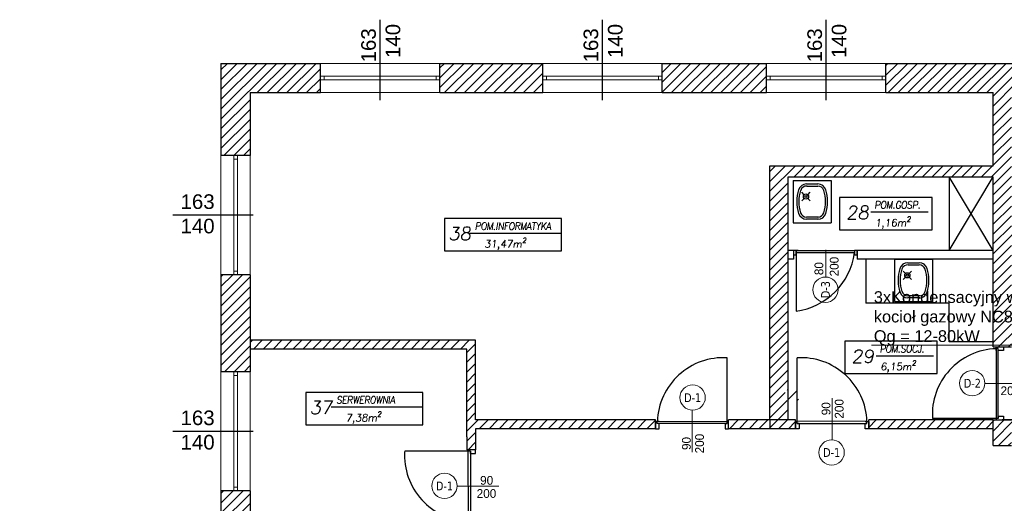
# Model space of a CAD drawing. Header units: millimetres. Extents: x -486876 to 553054, y -140324 to 834178.
# Tile 63 of 155: x -91733 to -78279, y 77471 to 84085. Entities that reach past the tile are written whole.
import ezdxf
from ezdxf.enums import TextEntityAlignment as Align

# ---------------------------------------------------------------- set-up
doc = ezdxf.new("R2010")
doc.units = ezdxf.units.MM
doc.linetypes.add('DASH2', pattern=[0.75, 0.5, -0.25])
for name, color, linetype, lineweight in [('_XREF', 252, 'DASH2', 13), ('IS_GAZ_TEKST', 7, 'Continuous', 20), ('XREF$0$okna', 8, 'Continuous', 20), ('XREF$0$ściana nośna', 8, 'Continuous', 30)]:
    doc.layers.add(name, color=color, linetype=linetype, lineweight=lineweight)
for name, color, linetype in [('XREF$0$ArchiCAD', 8, 'Continuous'), ('XREF$0$DRZWI', 8, 'Continuous'), ('XREF$0$MEBLE', 8, 'Continuous'), ('XREF$0$nowe ściany', 8, 'Continuous'), ('XREF$0$OPIS', 8, 'Continuous'), ('XREF$0$OPISY', 8, 'Continuous'), ('XREF$0$WYPEŁNIENIA', 8, 'Continuous'), ('XREF$0$ŚCIANY', 8, 'Continuous')]:
    doc.layers.add(name, color=color, linetype=linetype)
doc.styles.add('GENERATED_STYLE_1', font='ARIALN.TTF')
doc.styles.add('XREF$0$APLUS', font='arial.ttf', dxfattribs={"width": 0.6})
doc.styles.add('XREF$0$GENERATED_STYLE_1', font='txt')
doc.styles.add('XREF$0$Standard', font='arial.ttf')
doc.styles.add('XREF$0$Verdana 0.8', font='verdana.ttf', dxfattribs={"width": 0.8})
pattern_1 = [(45, (-52999.899, 13162.694), (-6.7351921, 6.7351921), [])]

# ---------------------------------------------------------------- blocks, each defined once
blk = doc.blocks.new('XREF')
at = {"layer": 'XREF$0$WYPEŁNIENIA'}
h = blk.add_hatch(dxfattribs=at)
h.set_pattern_fill('ANSI31', color=256, scale=3)
h.set_pattern_definition(pattern_1)
h.paths.add_polyline_path([(2833.4, 11289.4), (2724.3, 11289.4), (2724.3, 11249.4), (2833.4, 11249.4)])
h.paths.add_polyline_path([(2867.1, 11289.4), (2833.4, 11289.4), (2833.4, 11249.4), (2867.1, 11249.4)])
h.paths.add_polyline_path([(2561.4, 11289.4), (2420.5, 11289.4), (2420.5, 11249.4), (2561.4, 11249.4)])
h.paths.add_polyline_path([(2257.6, 11289.4), (2121.6, 11289.4), (2121.6, 11163.2), (2161.6, 11163.2), (2161.6, 11249.4), (2257.6, 11249.4)])
h.paths.add_polyline_path([(2161.6, 11000.3), (2121.6, 11000.3), (2121.6, 10935.5), (2161.6, 10935.5)])
h.paths.add_polyline_path([(2161.6, 10935.5), (2121.6, 10935.5), (2121.6, 10867.6), (2161.6, 10867.6)])
h.paths.add_polyline_path([(3030.1, 11289.4), (3030.1, 11249.4), (3176.6, 11249.4), (3176.6, 11149.4), (2871.6, 11149.4), (2871.6, 10935.5), (2896.6, 10935.5), (2896.6, 11134.4), (3176.6, 11134.4), (3176.6, 10935.5), (3201.6, 10935.5), (3201.6, 11045.8), (3361.6, 11045.8), (3361.6, 10946), (3337.1, 10946), (3337.1, 10935.5), (3364.3, 10935.5), (3364.3, 10937.5), (3378.3, 10937.5), (3378.3, 10935.5), (3395.7, 10935.5), (3395.7, 10937.5), (3409.7, 10937.5), (3409.7, 10935.5), (3427.2, 10935.5), (3427.2, 10937.5), (3441.2, 10937.5), (3441.2, 10935.5), (3446.6, 10935.5), (3446.6, 10946), (3376.6, 10946), (3376.6, 11045.8), (3456.2, 11045.8), (3456.2, 11060.8), (3201.6, 11060.8), (3201.6, 11249.4), (3207.3, 11249.4), (3207.3, 11289.4), (3205.9, 11289.4)])
h.paths.add_polyline_path([(3179.5, 11177.9), (3198.6, 11177.9), (3198.6, 11191.4), (3179.5, 11191.4)], flags=24)
h.paths.add_polyline_path([(3151.7, 11133), (3151.7, 11150.8), (3138.2, 11150.8), (3138.2, 11133)], flags=25)
h.paths.add_polyline_path([(3276.4, 11044.4), (3276.4, 11062.2), (3262.9, 11062.2), (3262.9, 11044.4)], flags=25)
h = blk.add_hatch(dxfattribs=at)
h.set_pattern_fill('ANSI31', color=256, scale=3)
h.set_pattern_definition(pattern_1)
h.paths.add_polyline_path([(3536.3, 10935.5), (3530.3, 10935.5), (3530.3, 10801.8), (3536.3, 10801.8)])
h.paths.add_polyline_path([(3536.3, 11045.8), (3530.3, 11045.8), (3530.3, 10946), (3533.6, 10946), (3536.3, 10946)], flags=17)
h.paths.add_polyline_path([(3796.6, 11096.6), (3766.6, 11096.6), (3766.6, 11060.8), (3507.6, 11060.8), (3507.6, 11045.8), (3526.6, 11045.8), (3626.6, 11045.8), (3626.6, 10935.5), (3636.6, 10935.5), (3636.6, 11045.8), (3766.6, 11045.8), (3796.6, 11045.8)])
edge = h.paths.add_edge_path()
edge.add_arc((3779, 10935.9), 93.7, 192.1343, 192.8888, ccw=False)
edge.add_line((3687.5, 10916.2), (3684.5, 10916.2))
edge.add_line((3684.5, 10916.2), (3684.5, 10926.1))
edge.add_line((3684.5, 10926.1), (3636.6, 10926.1))
edge.add_line((3636.6, 10926.1), (3636.6, 10935.5))
edge.add_line((3636.6, 10935.5), (3626.6, 10935.5))
edge.add_line((3626.6, 10935.5), (3626.6, 10926.1))
edge.add_line((3626.6, 10926.1), (3626.6, 10916.1))
edge.add_line((3626.6, 10916.1), (3626.6, 10891.8))
edge.add_line((3626.6, 10891.8), (3687.7, 10891.8))
edge.add_line((3687.7, 10891.8), (3687.7, 10915))
h.paths.add_polyline_path([(3647.7, 10901.6), (3633.7, 10901.6), (3633.7, 10915.6), (3647.7, 10915.6)], flags=16)
h.paths.add_polyline_path([(3796.6, 10926.1), (3766.6, 10926.1), (3766.6, 10872.1), (3796.6, 10872.1)])
h.paths.add_polyline_path([(3796.6, 10818.2), (3766.6, 10818.2), (3766.6, 10801.8), (3747.8, 10801.8), (3747.8, 10786.8), (3766.6, 10786.8), (3766.6, 10776.8), (3796.6, 10776.8)])
h.paths.add_polyline_path([(3747.8, 10801.8), (3680.4, 10801.8), (3680.4, 10786.8), (3747.8, 10786.8)])
h.paths.add_polyline_path([(3406.4, 10801.8), (3376.6, 10801.8), (3376.6, 10889.7), (3446.2, 10889.7), (3446.6, 10916.1), (3446.6, 10926.1), (3446.6, 10935.5), (3441.2, 10935.5), (3441.2, 10923.5), (3427.2, 10923.5), (3427.2, 10935.5), (3409.7, 10935.5), (3409.7, 10923.5), (3395.7, 10923.5), (3395.7, 10935.5), (3378.3, 10935.5), (3378.3, 10923.5), (3364.3, 10923.5), (3364.3, 10935.5), (3337.1, 10935.5), (3337.1, 10926.1), (3301.6, 10926.1), (3301.6, 10920.1), (3301.6, 10916.1), (3337.1, 10916.1), (3337.1, 10889.7), (3361.6, 10889.7), (3361.6, 10801.8), (3189.1, 10801.8), (3176.6, 10801.8), (3176.6, 10766.8), (3201.6, 10766.8), (3201.6, 10786.8), (3406.4, 10786.8)])
h.paths.add_polyline_path([(3214.5, 10923.1), (3214.5, 10926.1), (3201.6, 10926.1), (3201.6, 10935.5), (3176.6, 10935.5), (3176.6, 10901.8), (3201.6, 10901.8), (3201.6, 10916.1), (3214.5, 10916.1)], flags=17)
h.paths.add_polyline_path([(3176.6, 10801.8), (3006.7, 10801.8), (3006.7, 10789.8), (3176.6, 10789.8)])
h.paths.add_polyline_path([(2906.7, 10801.8), (2815.3, 10801.8), (2815.3, 10789.8), (2894.6, 10789.8), (2905, 10789.8)])
h.paths.add_polyline_path([(2896.6, 10935.5), (2871.6, 10935.5), (2871.6, 10801.8), (2896.6, 10801.8)])
h.paths.add_polyline_path([(2892.7, 10828.6), (2910.5, 10828.6), (2910.5, 10842.1), (2892.7, 10842.1)])
h = blk.add_hatch(dxfattribs=at)
h.set_pattern_fill('ANSI31', color=256, scale=3)
h.set_pattern_definition([(45, (428.967, 8619.944), (-6.735192, 6.735192), [])])
h.paths.add_polyline_path([(2469.6, 10910.8), (2161.6, 10910.8), (2161.6, 10898.8), (2457.6, 10898.8), (2457.6, 10778.8), (2457.6, 10760.9), (2469.6, 10760.9), (2469.6, 10789.8), (2603, 10789.8), (2603, 10801.8), (2469.6, 10801.8)])
h.paths.add_polyline_path([(2715.3, 10801.8), (2603, 10801.8), (2603, 10789.8), (2715.3, 10789.8)])
h.paths.add_polyline_path([(2541.6, 10649.4), (2444.6, 10649.4), (2444.6, 10634.4), (2541.6, 10634.4)])
h.paths.add_polyline_path([(2532.8, 10633), (2532.8, 10650.8), (2519.3, 10650.8), (2519.3, 10633)], flags=9)
h = blk.add_hatch(dxfattribs=at)
h.set_pattern_fill('ANSI31', color=256, scale=3)
h.set_pattern_definition(pattern_1)
h.paths.add_polyline_path([(2833.4, 10024), (2806.6, 10024), (2806.6, 10063), (2756.6, 10063), (2756.6, 10103), (2726.7, 10103), (2725.9, 10101.8), (2725.9, 10033.5), (2680.3, 10033.5), (2680.3, 10103), (2641.6, 10103), (2641.6, 10024), (2546.6, 10024), (2546.6, 9984), (2833.4, 9984)])
h.paths.add_polyline_path([(3067, 10024), (2833.4, 10024), (2833.4, 9984), (3067, 9984), (3067, 9994)])
h.paths.add_polyline_path([(2456.6, 10024), (2376.6, 10024), (2376.6, 10044), (2361.6, 10044), (2361.6, 10024), (2161.6, 10024), (2161.6, 10142), (2121.6, 10142), (2121.6, 9894.4), (1846.6, 9894.4), (1846.6, 9872.7), (1876.6, 9872.7), (2121.6, 9872.7), (2121.6, 9779.1), (2161.6, 9779.1), (2161.6, 9869.4), (2161.6, 9984), (2456.6, 9984)])
h.paths.add_polyline_path([(2376.6, 10304.9), (2361.6, 10304.9), (2361.6, 10144), (2371.6, 10144), (2376.6, 10144)])
h.paths.add_polyline_path([(2444.6, 10649.4), (2192.9, 10649.4), (2192.9, 10634.4), (2379.6, 10634.4), (2379.6, 10589.4), (2444.6, 10589.4)])
h.paths.add_polyline_path([(2161.6, 10634.4), (2192.9, 10634.4), (2192.9, 10649.4), (2161.6, 10649.4), (2161.6, 10704.7), (2121.6, 10704.7), (2121.6, 10581.7), (2161.6, 10581.7)])
h.paths.add_polyline_path([(2647, 10553.7), (2666.1, 10553.7), (2666.1, 10567.2), (2647, 10567.2)], flags=16)
h.paths.add_polyline_path([(2530.5, 10311.9), (2530.5, 10304.9), (2666.6, 10304.9), (2666.6, 10393), (2646.6, 10393), (2646.6, 10323), (2530.5, 10323)])
edge = h.paths.add_edge_path()
edge.add_line((2430.5, 10304.9), (2430.5, 10311.9))
edge.add_line((2430.5, 10311.9), (2433, 10311.9))
edge.add_line((2433, 10311.9), (2430.5, 10314.9))
edge.add_arc((2428.8, 10318.9), 4.39, 293.6835, 426.3165)
edge.add_line((2430.5, 10323), (2161.6, 10323))
edge.add_line((2161.6, 10323), (2161.6, 10418.8))
edge.add_line((2161.6, 10418.8), (2121.6, 10418.8))
edge.add_line((2121.6, 10418.8), (2121.6, 10304.9))
edge.add_line((2121.6, 10304.9), (2430.5, 10304.9))
h.paths.add_polyline_path([(2666.6, 10649.4), (2641.6, 10649.4), (2641.6, 10634.4), (2646.6, 10634.4), (2646.6, 10498), (2666.6, 10498)])
at = {"layer": 'XREF$0$DRZWI'}
for p, q in [((2813.3, 10799.9), (2815.3, 10799.9)), ((2459.5, 10758.9), (2459.5, 10760.9))]:
    blk.add_line(p, q, dxfattribs=at)
at = {"layer": 'XREF$0$DRZWI', "ltscale": 1.2}
blk.add_line((2906.7, 10799.9), (2906.7, 10789.8), dxfattribs=at)
at = {"layer": 'XREF$0$DRZWI'}
for points in [[(2907.4, 11033.6), (2903.8, 11033.6), (2903.8, 11027.6), (2907.4, 11027.6)], [(2990.9, 11033.6), (2987.4, 11033.6), (2987.4, 11027.6), (2990.9, 11027.6)]]:
    blk.add_lwpolyline(points, close=True, dxfattribs=at)
for points in [[(2907.4, 11033.6), (2987.4, 11033.6), (2987.4, 11030.5), (2974.9, 11030.5), (2907.4, 11030.5)], [(2910.4, 11033.6), (2907.4, 11033.6), (2907.4, 10950.5)], [(2916.4, 11033.6), (2987.4, 11033.6), (2987.4, 11030.5), (2974.9, 11030.5), (2907.4, 11030.5)], [(3180.7, 10896.8), (3180.7, 10901.8), (3190.7, 10901.8), (3190.7, 10896.8)], [(3183.7, 10803.8), (3183.7, 10899.3), (3180.7, 10899.3), (3180.7, 10899.3), (3180.7, 10801.8)], [(2810.3, 10796.8), (2813.3, 10796.8), (2813.3, 10886.8), (2813.3, 10886.8)], [(2911.7, 10796.8), (2908.7, 10796.8), (2908.7, 10886.8), (2908.7, 10886.8)], [(3190.7, 10896.8), (3183.8, 10896.8)], [(3183.7, 10806.8), (3183.7, 10803.8), (3093.7, 10803.8), (3093.7, 10803.8)], [(3183.7, 10806.8), (3190.7, 10806.8), (3190.7, 10801.8)], [(2720.3, 10799.8), (2715.3, 10799.8), (2715.3, 10789.8), (2720.3, 10789.8)], [(2813.3, 10796.8), (2717.8, 10796.8), (2717.8, 10799.8), (2717.8, 10799.8), (2815.3, 10799.9)], [(2720.3, 10789.8), (2720.3, 10796.7)], [(2810.3, 10796.8), (2810.3, 10789.8), (2815.3, 10789.8)], [(2908.7, 10796.8), (3004.2, 10796.8), (3004.2, 10799.8), (3004.2, 10799.8), (2906.7, 10799.9)], [(2911.7, 10796.8), (2911.7, 10789.8), (2906.7, 10789.8)], [(3001.7, 10799.8), (3006.7, 10799.8), (3006.7, 10789.8), (3001.7, 10789.8)], [(3001.7, 10789.8), (3001.7, 10796.7)], [(2462.6, 10755.9), (2462.6, 10758.9), (2372.6, 10758.9), (2372.6, 10758.9)], [(2462.6, 10758.9), (2462.6, 10663.4), (2459.6, 10663.4), (2459.6, 10663.4), (2459.5, 10760.9)], [(2462.6, 10755.9), (2469.6, 10755.9), (2469.6, 10760.9)]]:
    blk.add_lwpolyline(points, dxfattribs=at)
for centre, radius, start, end in [((2894.6, 11043.3), 93.7, 277.8209, 351.9529), ((3183.7, 10809.2), 90.1, 91.872, 183.4612), ((2807.9, 10796.8), 90.1, 86.5388, 178.128), ((2914.2, 10796.8), 90.1, 1.872, 93.4612), ((2462.5, 10753.4), 90.1, 176.5388, 268.128)]:
    blk.add_arc(centre, radius, start, end, dxfattribs=at)
at = {"layer": 'XREF$0$MEBLE', "ltscale": 1.2}
for p, q in [((2903.4, 11129.3), (2903.4, 11071.4)), ((2903.4, 11129.3), (2955.3, 11129.3)), ((2955.3, 11129.3), (2955.3, 11071.4)), ((2955.3, 11129.3), (2955.3, 11071.4)), ((2918.4, 11109.8), (2915.1, 11113.1)), ((2918.4, 11109.8), (2915.1, 11113.1)), ((2921.8, 11124.5), (2937.1, 11124.5)), ((2921.8, 11124.5), (2937.1, 11124.5)), ((2922.3, 11121.6), (2937.1, 11121.6)), ((2922.3, 11121.6), (2937.1, 11121.6)), ((2923.4, 11109.8), (2926.7, 11113.1)), ((2923.4, 11109.8), (2926.7, 11113.1)), ((2918.4, 11104.8), (2915.1, 11101.5)), ((2918.4, 11104.8), (2915.1, 11101.5)), ((2923.4, 11104.8), (2926.7, 11101.5)), ((2923.4, 11104.8), (2926.7, 11101.5)), ((2938.2, 11079.1), (2921.8, 11079.1)), ((2938.2, 11079.1), (2921.8, 11079.1)), ((2938.2, 11076.2), (2921.8, 11076.2)), ((2938.2, 11076.2), (2921.8, 11076.2)), ((2903.4, 11071.4), (2955.3, 11071.4)), ((3041.9, 11021.6), (3041.9, 10963.7)), ((3041.9, 11021.6), (3093.7, 11021.6)), ((3093.7, 11021.6), (3093.7, 10963.7)), ((3093.7, 11021.6), (3093.7, 10963.7)), ((3056.9, 11002.1), (3053.6, 11005.4)), ((3056.9, 11002.1), (3053.6, 11005.4)), ((3060.2, 11016.8), (3075.5, 11016.8)), ((3060.2, 11016.8), (3075.5, 11016.8)), ((3060.8, 11013.9), (3075.5, 11013.9)), ((3060.8, 11013.9), (3075.5, 11013.9)), ((3061.9, 11002.1), (3065.2, 11005.4)), ((3061.9, 11002.1), (3065.2, 11005.4)), ((3056.9, 10997.1), (3053.6, 10993.8)), ((3056.9, 10997.1), (3053.6, 10993.8)), ((3061.9, 10997.1), (3065.2, 10993.8)), ((3061.9, 10997.1), (3065.2, 10993.8)), ((3076.7, 10971.5), (3060.2, 10971.5)), ((3076.7, 10971.5), (3060.2, 10971.5)), ((3076.7, 10968.6), (3060.2, 10968.6)), ((3076.7, 10968.6), (3060.2, 10968.6)), ((3041.9, 10963.7), (3093.7, 10963.7))]:
    blk.add_line(p, q, dxfattribs=at)
at = {"layer": 'XREF$0$MEBLE'}
for p, q in [((3176.6, 11033.6), (3116.6, 11134.4)), ((3116.6, 11134.4), (3116.6, 11033.6)), ((3116.6, 11033.6), (3176.6, 11134.4)), ((3002.6, 11021.6), (3002.6, 10961.6)), ((3116.6, 10961.6), (3002.6, 10961.6)), ((3116.6, 10908.7), (3116.6, 10961.6)), ((3176.6, 10908.7), (3116.6, 10908.7))]:
    blk.add_line(p, q, dxfattribs=at)
at = {"layer": 'XREF$0$MEBLE', "ltscale": 1.2}
for centre, radius in [((2920.9, 11107.3), 3.54), ((2920.9, 11107.3), 3.54), ((2920.9, 11107.3), 1.42), ((2920.9, 11107.3), 1.42), ((3059.4, 10999.6), 3.54), ((3059.4, 10999.6), 3.54), ((3059.4, 10999.6), 1.42), ((3059.4, 10999.6), 1.42)]:
    blk.add_circle(centre, radius, dxfattribs=at)
for centre, radius, start, end in [((2961.4, 11100.4), 53.1, 162.2042, 180), ((2961.4, 11100.4), 53.1, 162.2042, 180), ((2921.8, 11113.1), 11.4, 90, 162.2042), ((2921.8, 11113.1), 11.4, 90, 162.2042), ((2961.4, 11100.4), 50.2, 162.2042, 180), ((2961.4, 11100.4), 50.2, 162.2042, 180), ((2921.8, 11113.1), 8.49, 86.1642, 162.2042), ((2921.8, 11113.1), 8.49, 86.1642, 162.2042), ((2937.1, 11113.1), 11.4, 17.7958, 90), ((2937.1, 11113.1), 11.4, 17.7958, 90), ((2937.1, 11113.1), 8.49, 17.7958, 90), ((2937.1, 11113.1), 8.49, 17.7958, 90), ((2897.4, 11100.4), 50.2, 360, 17.7958), ((2897.4, 11100.4), 50.2, 360, 17.7958), ((2897.4, 11100.4), 53.1, 360, 17.7958), ((2897.4, 11100.4), 53.1, 360, 17.7958), ((2961.4, 11100.4), 53.1, 180, 197.7958), ((2961.4, 11100.4), 53.1, 180, 197.7958), ((2961.4, 11100.4), 50.2, 180, 197.7958), ((2961.4, 11100.4), 50.2, 180, 197.7958), ((2897.4, 11100.4), 50.2, 342.2042, 360), ((2897.4, 11100.4), 50.2, 342.2042, 360), ((2897.4, 11100.4), 53.1, 342.2042, 360), ((2897.4, 11100.4), 53.1, 342.2042, 360), ((2921.2, 11088.4), 9.33, 180, 180.0277), ((2921.2, 11088.4), 9.33, 180, 180.0277), ((2921.8, 11087.7), 11.4, 197.877, 269.7877), ((2921.8, 11087.7), 11.4, 197.877, 269.7877), ((2921.8, 11087.7), 8.53, 197.9046, 269.7154), ((2921.8, 11087.7), 8.53, 197.9046, 269.7154), ((2937.1, 11087.6), 8.49, 270, 342.2042), ((2937.1, 11087.6), 8.49, 270, 342.2042), ((2937.1, 11087.6), 11.4, 270, 342.2042), ((2937.1, 11087.6), 11.4, 270, 342.2042), ((3099.9, 10992.7), 53.1, 162.2042, 180), ((3099.9, 10992.7), 53.1, 162.2042, 180), ((3060.2, 11005.4), 11.4, 90, 162.2042), ((3060.2, 11005.4), 11.4, 90, 162.2042), ((3099.9, 10992.7), 50.2, 162.2042, 180), ((3099.9, 10992.7), 50.2, 162.2042, 180), ((3060.2, 11005.4), 8.49, 86.1642, 162.2042), ((3060.2, 11005.4), 8.49, 86.1642, 162.2042), ((3075.5, 11005.4), 11.4, 17.7958, 90), ((3075.5, 11005.4), 11.4, 17.7958, 90), ((3075.5, 11005.4), 8.49, 17.7958, 90), ((3075.5, 11005.4), 8.49, 17.7958, 90), ((3035.9, 10992.7), 50.2, 360, 17.7958), ((3035.9, 10992.7), 50.2, 360, 17.7958), ((3035.9, 10992.7), 53.1, 360, 17.7958), ((3035.9, 10992.7), 53.1, 360, 17.7958), ((3099.9, 10992.7), 53.1, 180, 197.7958), ((3099.9, 10992.7), 53.1, 180, 197.7958), ((3099.9, 10992.7), 50.2, 180, 197.7958), ((3099.9, 10992.7), 50.2, 180, 197.7958), ((3035.9, 10992.7), 50.2, 342.2042, 360), ((3035.9, 10992.7), 50.2, 342.2042, 360), ((3035.9, 10992.7), 53.1, 342.2042, 360), ((3035.9, 10992.7), 53.1, 342.2042, 360), ((3059.7, 10980.7), 9.33, 180, 180.0277), ((3059.7, 10980.7), 9.33, 180, 180.0277), ((3060.3, 10980), 11.4, 197.877, 269.7877), ((3060.3, 10980), 11.4, 197.877, 269.7877), ((3060.3, 10980), 8.53, 197.9046, 269.7154), ((3060.3, 10980), 8.53, 197.9046, 269.7154), ((3075.5, 10979.9), 8.49, 270, 342.2042), ((3075.5, 10979.9), 8.49, 270, 342.2042), ((3075.5, 10979.9), 11.4, 270, 342.2042), ((3075.5, 10979.9), 11.4, 270, 342.2042)]:
    blk.add_arc(centre, radius, start, end, dxfattribs=at)
at = {"layer": 'XREF$0$nowe ściany'}
for p, q in [((2906.7, 10801.8), (2871.6, 10801.8)), ((2871.6, 10801.8), (2871.6, 10789.8)), ((2906.7, 10789.8), (2906.7, 10801.8)), ((3176.6, 10801.8), (3006.7, 10801.8)), ((3006.7, 10789.8), (3006.7, 10801.8)), ((2911.7, 10789.8), (2871.6, 10789.8)), ((3176.6, 10789.8), (3006.7, 10789.8))]:
    blk.add_line(p, q, dxfattribs=at)
at = {"layer": 'XREF$0$okna'}
for p, q in [((2257.6, 11289.4), (2420.5, 11289.4)), ((2561.4, 11289.4), (2724.3, 11289.4)), ((2867.1, 11289.4), (3030.1, 11289.4)), ((2257.6, 11271.9), (2420.5, 11271.9)), ((2257.6, 11266.9), (2420.5, 11266.9)), ((2561.4, 11271.9), (2724.3, 11271.9)), ((2561.4, 11266.9), (2724.3, 11266.9)), ((2867.1, 11271.9), (3030.1, 11271.9)), ((2867.1, 11266.9), (3030.1, 11266.9)), ((2420.5, 11249.4), (2257.6, 11249.4)), ((2724.3, 11249.4), (2561.4, 11249.4)), ((3030.1, 11249.4), (2867.1, 11249.4)), ((2121.6, 11163.2), (2121.6, 11000.3)), ((2139.1, 11000.3), (2139.1, 11163.2)), ((2144.1, 11000.3), (2144.1, 11163.2)), ((2161.6, 11163.2), (2161.6, 11000.3)), ((2121.6, 10867.6), (2121.6, 10704.7)), ((2139.1, 10704.7), (2139.1, 10867.6)), ((2144.1, 10704.7), (2144.1, 10867.6)), ((2161.6, 10704.7), (2161.6, 10867.6))]:
    blk.add_line(p, q, dxfattribs=at)
for points in [[(2262.6, 11266.9), (2257.6, 11266.9), (2257.6, 11271.9), (2262.6, 11271.9)], [(2420.5, 11266.9), (2415.5, 11266.9), (2415.5, 11271.9), (2420.5, 11271.9)], [(2566.4, 11266.9), (2561.4, 11266.9), (2561.4, 11271.9), (2566.4, 11271.9)], [(2724.3, 11266.9), (2719.3, 11266.9), (2719.3, 11271.9), (2724.3, 11271.9)], [(2872.1, 11266.9), (2867.1, 11266.9), (2867.1, 11271.9), (2872.1, 11271.9)], [(3030.1, 11266.9), (3025.1, 11266.9), (3025.1, 11271.9), (3030.1, 11271.9)], [(2144.1, 11158.2), (2139.1, 11158.2), (2139.1, 11163.2), (2144.1, 11163.2)], [(2144.1, 11000.3), (2139.1, 11000.3), (2139.1, 11005.3), (2144.1, 11005.3)], [(2144.1, 10862.6), (2139.1, 10862.6), (2139.1, 10867.6), (2144.1, 10867.6)], [(2144.1, 10704.7), (2139.1, 10704.7), (2139.1, 10709.7), (2144.1, 10709.7)]]:
    blk.add_lwpolyline(points, close=True, dxfattribs=at)
for points in [[(2948.1, 11034.4), (2948.1, 10997.2)], [(2948.1, 11034.4), (2948.1, 10997.2)], [(3222.6, 10851.5), (3165.5, 10851.5)], [(2956.5, 10831.7), (2956.5, 10774.6)], [(2765.6, 10757.9), (2765.6, 10815)], [(2501.4, 10711.1), (2444.3, 10711.1)]]:
    blk.add_lwpolyline(points, dxfattribs=at)
for centre in [(2947.6, 10979.9), (3148.1, 10852), (2766.1, 10832.4), (2956, 10757.3), (2427, 10711.6)]:
    blk.add_circle(centre, 17.3, dxfattribs=at)
at = {"layer": 'XREF$0$OPIS'}
for p, q in [((2339, 11239.2), (2339, 11349.1)), ((2642.9, 11239.2), (2642.9, 11349.1)), ((2948.6, 11239.2), (2948.6, 11349.1)), ((3009.6, 11086.2), (3088, 11086.2)), ((2165.8, 11081.8), (2056, 11081.8)), ((2461.6, 11057.2), (2586.7, 11057.2)), ((3016.8, 10889.4), (3095.2, 10889.4)), ((2272.3, 10819.5), (2397.3, 10819.5)), ((2165.8, 10786.1), (2056, 10786.1))]:
    blk.add_line(p, q, dxfattribs=at)
for points in [[(3093.2, 11106.1), (2966.8, 11106.1), (2966.8, 11061.9), (3093.2, 11061.9)], [(2586.7, 11077.1), (2427.1, 11077.1), (2427.1, 11032.9), (2586.7, 11032.9)], [(3100.4, 10909.3), (2973.9, 10909.3), (2973.9, 10865.1), (3100.4, 10865.1)], [(2397.3, 10839.4), (2237.7, 10839.4), (2237.7, 10795.3), (2397.3, 10795.3)]]:
    blk.add_lwpolyline(points, close=True, dxfattribs=at)
at = {"layer": 'XREF$0$ściana nośna'}
for p, q in [((2121.6, 11289.4), (2257.6, 11289.4)), ((2121.6, 11289.4), (2121.6, 11163.2)), ((2257.6, 11249.4), (2257.6, 11289.4)), ((2420.5, 11289.4), (2561.4, 11289.4)), ((2420.5, 11249.4), (2420.5, 11289.4)), ((2561.4, 11249.4), (2561.4, 11289.4)), ((2724.3, 11289.4), (2867.1, 11289.4)), ((2724.3, 11249.4), (2724.3, 11289.4)), ((2867.1, 11249.4), (2867.1, 11289.4)), ((3030.1, 11289.4), (3207.3, 11289.4)), ((3030.1, 11249.4), (3030.1, 11289.4)), ((2161.6, 11249.4), (2257.6, 11249.4)), ((2161.6, 11249.4), (2161.6, 11163.2)), ((2420.5, 11249.4), (2561.4, 11249.4)), ((2724.3, 11249.4), (2867.1, 11249.4)), ((3030.1, 11249.4), (3176.6, 11249.4)), ((3176.6, 11149.4), (3176.6, 11249.4)), ((2161.6, 11163.2), (2121.6, 11163.2)), ((2871.6, 11149.4), (3176.6, 11149.4)), ((2871.6, 10801.8), (2871.6, 11149.4)), ((2896.6, 10801.8), (2896.6, 11134.4)), ((2896.6, 11134.4), (3176.6, 11134.4)), ((3176.6, 10901.8), (3176.6, 11134.4)), ((2903.8, 11033.6), (2896.6, 11033.6)), ((2903.8, 11033.6), (2903.8, 11021.6)), ((3176.6, 11033.6), (2990.9, 11033.6)), ((2990.9, 11033.6), (2990.9, 11021.6)), ((2903.8, 11021.6), (2896.6, 11021.6)), ((3176.6, 11021.6), (2990.9, 11021.6)), ((2121.6, 11000.3), (2121.6, 10867.6)), ((2161.6, 11000.3), (2121.6, 11000.3)), ((2161.6, 11000.3), (2161.6, 10867.6)), ((2469.6, 10910.8), (2161.6, 10910.8)), ((2457.6, 10898.8), (2161.6, 10898.8)), ((2457.6, 10778.8), (2457.6, 10898.8)), ((2469.6, 10801.8), (2469.6, 10910.8)), ((3176.6, 10901.8), (3201.6, 10901.8)), ((2161.6, 10867.6), (2121.6, 10867.6)), ((2715.3, 10801.8), (2469.6, 10801.8)), ((2715.3, 10789.8), (2715.3, 10801.8)), ((2815.3, 10789.8), (2815.3, 10801.8)), ((2871.6, 10801.8), (2815.3, 10801.8)), ((3176.6, 10801.8), (3201.6, 10801.8)), ((3176.6, 10766.8), (3176.6, 10801.8)), ((3361.6, 10801.8), (3189.1, 10801.8)), ((2457.6, 10778.8), (2457.6, 10760.9)), ((2715.3, 10789.8), (2469.6, 10789.8)), ((2469.6, 10789.8), (2469.6, 10760.9)), ((2871.6, 10789.8), (2815.3, 10789.8)), ((3176.6, 10766.8), (3201.6, 10766.8)), ((2469.6, 10760.9), (2457.6, 10760.9)), ((2121.6, 10704.7), (2121.6, 10581.7)), ((2161.6, 10704.7), (2121.6, 10704.7)), ((2161.6, 10704.7), (2161.6, 10649.4))]:
    blk.add_line(p, q, dxfattribs=at)
at = {"layer": 'XREF$0$ŚCIANY', "lineweight": 25, "ltscale": 1.2}
blk.add_line((3006.7, 10799.8), (3006.7, 10789.8), dxfattribs=at)
blk.add_line((3006.7, 10799.8), (3006.7, 10789.8), dxfattribs=at)
at = {"style": 'XREF$0$APLUS'}
blk.add_attdef('70', text='', height=12.9, rotation=90, dxfattribs=at).set_placement((5846.7, 4087), align=Align.BOTTOM_CENTER)
blk.add_attdef('165', text='', height=12.9, rotation=90, dxfattribs=at).set_placement((5850.3, 4086.9), align=Align.TOP_CENTER)
at = {"layer": 'XREF$0$ArchiCAD', "style": 'XREF$0$GENERATED_STYLE_1'}
for s, rotation, p in [('200', 90, (2969.1, 10998.1)), ('80', 90, (2948.2, 10999.8)), ('200', 0, (3186.8, 10832.1)), ('90', 90, (2957.9, 10808.2)), ('200', 90, (2975.9, 10803.6)), ('90', 90, (2767.1, 10760.7)), ('200', 90, (2785.1, 10756.1)), ('90', 0, (2475.7, 10709.6)), ('200', 0, (2471, 10691.6))]:
    blk.add_text(s, height=12, rotation=rotation, dxfattribs=at).set_placement(p, align=Align.BOTTOM_LEFT)
at = {"layer": 'XREF$0$DRZWI', "style": 'XREF$0$APLUS'}
for tag, height, p in [('90', 10.6, (3968.1, 17970.8)), ('90', 10.6, (4273.7, 17907.6)), ('90', 10.6, (4647.1, 17907.6)), ('90', 10.6, (4995.7, 17907.6)), ('90', 10.6, (5345, 17907.6)), ('90', 8.24, (3625.9, 17450.5)), ('90', 8.24, (4282.6, 17436.6)), ('90', 8.24, (4577.8, 17436.6)), ('90', 8.24, (5003.1, 17436.6)), ('90', 8.24, (5301, 17436.6)), ('90', 8.24, (5625.6, 17351)), ('110', 12.9, (3772.7, 10725)), ('100', 12.9, (3763.8, 10003.4)), ('90', 10.6, (3383.4, 9922)), ('83', 10.6, (4118.7, 4184))]:
    blk.add_attdef(tag, text='', height=height, dxfattribs=at).set_placement(p, align=Align.BOTTOM_CENTER)
for tag, height, p in [('200', 10.6, (3968, 17967.9)), ('200', 10.6, (4273.6, 17904.7)), ('200', 10.6, (4647, 17904.7)), ('200', 10.6, (4995.6, 17904.7)), ('200', 10.6, (5344.9, 17904.7)), ('200', 8.24, (3625.9, 17448.3)), ('200', 8.24, (4282.6, 17434.4)), ('200', 8.24, (4577.8, 17434.4)), ('200', 8.24, (5003.1, 17434.4)), ('200', 8.24, (5301, 17434.4)), ('200', 8.24, (5625.6, 17348.7)), ('210', 12.9, (3772.6, 10721.5)), ('200', 12.9, (3763.8, 9999.8)), ('200', 10.6, (3383.3, 9919.1)), ('178', 10.6, (4118.6, 4181.1))]:
    blk.add_attdef(tag, text='', height=height, dxfattribs=at).set_placement(p, align=Align.TOP_CENTER)
for tag, height, p in [('100', 12.9, (4040.5, 17776.3)), ('96', 10.6, (4202, 17787.4)), ('100', 12.9, (4599.3, 17777)), ('100', 12.9, (4948, 17777)), ('100', 12.9, (5297.4, 17777)), ('100', 10.6, (5719.8, 17787.4)), ('100', 12.9, (3575.6, 17557.2)), ('100', 12.9, (3932.3, 17557.2)), ('100', 12.9, (4215.6, 17557.2)), ('100', 12.9, (4630.2, 17557.2)), ('100', 12.9, (4954.9, 17557.2)), ('100', 12.9, (5353.3, 17557.2)), ('100', 12.9, (5612.4, 17557.2)), ('90', 11.8, (4712.9, 10187.3)), ('90', 11.8, (4933.8, 10129.1)), ('90', 11.8, (5359.8, 10117.2)), ('120', 13.5, (3472.1, 9987.9)), ('90', 11.8, (4206.2, 4035.8))]:
    blk.add_attdef(tag, text='', height=height, rotation=90, dxfattribs=at).set_placement(p, align=Align.BOTTOM_CENTER)
for tag, height, p in [('210', 12.9, (4044.1, 17776.2)), ('205', 10.6, (4204.9, 17787.3)), ('210', 12.9, (4602.9, 17776.8)), ('210', 12.9, (4951.5, 17776.8)), ('210', 12.9, (5301, 17776.8)), ('210', 10.6, (5722.6, 17787.3)), ('210', 12.9, (3579.2, 17557)), ('210', 12.9, (3935.9, 17557)), ('210', 12.9, (4219.1, 17557)), ('210', 12.9, (4633.7, 17557)), ('210', 12.9, (4958.4, 17557)), ('210', 12.9, (5356.8, 17557)), ('210', 12.9, (5615.9, 17557)), ('200', 11.8, (4716.1, 10187.1)), ('200', 11.8, (4937, 10129)), ('200', 11.8, (5363, 10117.1)), ('210', 13.5, (3475.8, 9987.9)), ('170', 11.8, (4209.4, 4035.7))]:
    blk.add_attdef(tag, text='', height=height, rotation=90, dxfattribs=at).set_placement(p, align=Align.TOP_CENTER)
at = {"layer": 'XREF$0$OPIS', "char_height": 20, "attachment_point": 1, "rotation": 90, "style": 'XREF$0$Standard'}
for insert in [(2313.2, 11296.7), (2617, 11296.7), (2922.8, 11296.7)]:
    blk.add_mtext_dynamic_manual_height_columns('\\pxqc;163\\P\\pq*;140', width=34.678, gutter_width=12.5, heights=[0], dxfattribs=dict(at, insert=insert))
at = {"layer": 'XREF$0$OPIS', "attachment_point": 1, "style": 'XREF$0$Standard'}
for s, width, gutter_width, insert, char_height in [('\\pxqc;163\\P140', 34.678, 12.5, (2072.3, 11110.3), 20), ('\\A1;{\\Fromans|c238;\\Q8;\\W0.9;\\T0.95;POM.GOSP.}', 99.638, 1, (3014.5, 11100.8), 10), ('\\A1;{\\Fromans|c238;\\Q8;28}', 79.024, 1, (2976, 11094.5), 18), ('\\A1;{\\Fromans|c238;\\Q8;1,16m\\H0.7x;\\S2^ ;}', 79.024, 1, (3015.4, 11079.8), 10), ('\\A1;{\\Fromans|c238;\\Q8;38}', 79.024, 1, (2432.3, 11065.6), 18), ('\\A1;{\\Fromans|c238;\\Q8;\\W0.9;\\T0.95;POM.INFORMATYKA}', 79.024, 1, (2468.5, 11071.8), 10), ('\\A1;{\\Fromans|c238;\\Q8;31,47m\\H0.7x;\\S2^ ;}', 79.024, 1, (2481.5, 11050.9), 10), ('\\A1;{\\Fromans|c238;\\Q8;29}', 79.024, 1, (2983.2, 10897.8), 18), ('\\A1;{\\Fromans|c238;\\Q8;\\W0.9;\\T0.95;POM.SOCJ.}', 99.638, 1, (3021.6, 10904), 10), ('\\A1;{\\Fromans|c238;\\Q8;6,15m\\H0.7x;\\S2^ ;}', 79.024, 1, (3022.6, 10883.1), 10), ('\\A1;{\\Fromans|c238;\\Q8;\\W0.9;\\T0.95;SERWEROWNIA}', 79.024, 1, (2279.2, 10834.1), 10), ('\\A1;{\\Fromans|c238;\\Q8;37}', 79.024, 1, (2242.9, 10827.9), 18), ('\\pxqc;163\\P140', 34.678, 12.5, (2072.3, 10814.7), 20), ('\\A1;{\\Fromans|c238;\\Q8;7,38m\\H0.7x;\\S2^ ;}', 79.024, 1, (2292.1, 10813.2), 10)]:
    blk.add_mtext_dynamic_manual_height_columns(s, width=width, gutter_width=gutter_width, heights=[0], dxfattribs=dict(at, insert=insert, char_height=char_height))
at = {"layer": 'XREF$0$OPISY', "style": 'XREF$0$Verdana 0.8', "width": 0.8}
for s, rotation, p in [('D-3', 90, (2947.6, 10980)), ('D-2', 360, (3148.3, 10852)), ('D-1', 360, (2766.1, 10832.2)), ('D-1', 360, (2956.1, 10757.3)), ('D-1', 360, (2427, 10711.5))]:
    blk.add_text(s, height=12, rotation=rotation, dxfattribs=at).set_placement(p, align=Align.MIDDLE_CENTER)

msp = doc.modelspace()

# ---------------------------------------------------------------- linework, layer by layer
at = {"layer": 'IS_GAZ_TEKST', "color": 7}
msp.add_line((-80093.85183, 79634.71056), (-77387.22853, 79634.71056), dxfattribs=at)

# ---------------------------------------------------------------- block references
at = {"layer": '_XREF', "xscale": 10, "yscale": 10, "zscale": 10}
msp.add_blockref('XREF', (-110198.46986, -29406.42919), dxfattribs=at)

# ---------------------------------------------------------------- texts
at = {"layer": 'IS_GAZ_TEKST', "color": 7, "insert": (-80062.05752, 80371.64594), "char_height": 160, "width": 4183.4030239, "attachment_point": 1, "style": 'GENERATED_STYLE_1'}
msp.add_mtext('{\\fArial|b0|i0|c238|p34;3xKondensacyjny wiszący\\Pkocioł gazowy NC80 WH\\PQg = 12-80kW}', dxfattribs=at)

doc.saveas('drawing.dxf')
